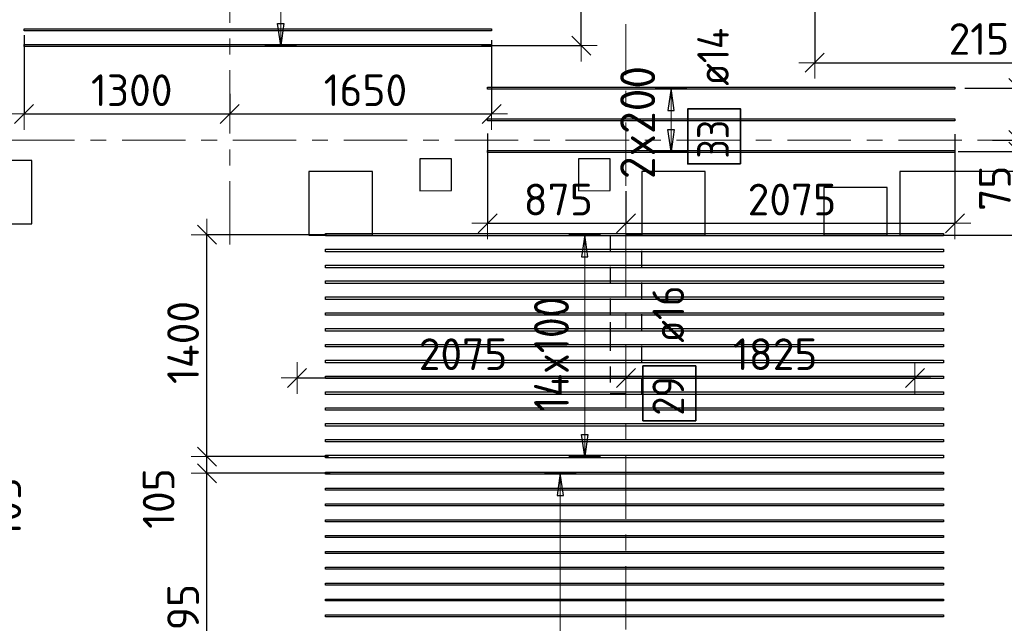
# Model space of a CAD drawing. Header units: metres. Extents: x -38 to 97, y -15 to 21.
# Tile 41 of 89: x 44.32 to 50.54, y 4.35 to 8.16. Entities that reach past the tile are written whole.
import ezdxf

# ---------------------------------------------------------------- set-up
doc = ezdxf.new("R2010")
doc.units = ezdxf.units.M
doc.header["$PDMODE"] = 65
for name, pattern in [('______11', [0.5, 0.4, -0.05, 0, -0.05]), ('______2', [0.0405, 0.03, -0.0105]), ('______5', [1.1, 0.8, -0.1, 0.1, -0.1])]:
    doc.linetypes.add(name, pattern=pattern)
for name, color, linetype, lineweight in [('XR$2$Осевая линия (1)', 7, '______5', 13), ('XR$4$Перекрытие (1)', 7, 'Continuous', 35), ('XR$4$Размерная линия (1)', 7, 'Continuous', 13)]:
    doc.layers.add(name, color=color, linetype=linetype, lineweight=lineweight)
doc.layers.add('XR$4$Арм.стержн.Доп. Арм верхн.зоны Х', color=7, linetype='Continuous', lineweight=35, true_color=0x8c8cff)
doc.layers.add('XR$5$Стена_ бетон несущ.', color=7, linetype='Continuous', lineweight=70, true_color=0xb4b496)
doc.styles.add('ISOCPEUR', font='txt')
doc.dimstyles.new('DIMSTYLE_3', dxfattribs={"dimtxt": 0.2, "dimasz": 0.2, "dimexe": 0, "dimexo": 0, "dimgap": 0.1, "dimtad": 2, "dimdec": 0, "dimlfac": 1000, "dimrnd": 5, "dimzin": 12, "dimdsep": 46, "dimtxsty": 'ISOCPEUR', "dimblk1": 'ALL_ML_STRICH', "dimblk2": 'ALL_ML_STRICH', "dimsah": 1, "dimcen": 0, "dimclrd": 7, "dimclre": 256, "dimclrt": 7, "dimadec": 0, "dimazin": 0, "dimtfac": 1, "dimtdec": 0, "dimtix": 1, "dimtmove": 2, "dimatfit": 3, "dimfxl": 0, "dimtzin": 0, "dimlwd": 0, "dimlwe": -3, "dimarcsym": 0})
doc.dimstyles.new('DIMSTYLE_33', dxfattribs={"dimtxt": 0.2, "dimasz": 0.2, "dimexe": 0, "dimexo": 0, "dimgap": 0.1, "dimtad": 2, "dimdec": 0, "dimlfac": 1000, "dimrnd": 5, "dimzin": 12, "dimdsep": 46, "dimtxsty": 'ISOCPEUR', "dimblk1": 'ALL_ML_STRICH', "dimblk2": 'ALL_ML_STRICH', "dimsah": 1, "dimcen": 0, "dimclrd": 7, "dimclre": 256, "dimclrt": 7, "dimadec": 0, "dimazin": 0, "dimtfac": 1, "dimtdec": 0, "dimtix": 1, "dimtmove": 2, "dimatfit": 3, "dimfxl": 0, "dimtvp": 1.2, "dimtzin": 0, "dimlwd": 0, "dimlwe": -3, "dimarcsym": 0})
doc.dimstyles.new('DIMSTYLE_34', dxfattribs={"dimtxt": 0.2, "dimasz": 0.2, "dimexe": 0, "dimexo": 0, "dimgap": 0.1, "dimtad": 0, "dimdec": 0, "dimlfac": 1000, "dimrnd": 5, "dimzin": 12, "dimdsep": 46, "dimtxsty": 'ISOCPEUR', "dimblk1": 'ALL_ML_STRICH', "dimblk2": 'ALL_ML_STRICH', "dimsah": 1, "dimcen": 0, "dimclrd": 7, "dimclre": 256, "dimclrt": 7, "dimadec": 0, "dimazin": 0, "dimtfac": 1, "dimtdec": 0, "dimtix": 1, "dimtmove": 2, "dimatfit": 3, "dimfxl": 0, "dimtvp": 1.2, "dimtzin": 0, "dimlwd": 0, "dimlwe": -3, "dimarcsym": 0})

# ---------------------------------------------------------------- blocks, each defined once
blk = doc.blocks.new('ALL_ML_STRICH')
at = {"color": 0, "linetype": 'ByBlock', "lineweight": -2}
for p, q in [((0, -0.5), (0, 0.5)), ((-1, 0), (0.5, 0)), ((-0.3, -0.3), (0.3, 0.3))]:
    blk.add_line(p, q, dxfattribs=at)
blk = doc.blocks.new('*D417')
at = {"layer": 'DEFPOINTS', "color": 7, "linetype": 'Continuous', "lineweight": 13, "transparency": 33554687}
for p in [(47.5748, 9), (47.218, 7.9959), (47.8683, 7.9959)]:
    blk.add_point(p, dxfattribs=at)
at = {"layer": 'XR$4$Размерная линия (1)', "color": 9, "linetype": 'Continuous', "lineweight": -2, "true_color": 0xc7c7c7, "transparency": 33554687}
for p, q in [((47.5948, 9), (47.8683, 9)), ((47.238, 7.9959), (47.8683, 7.9959))]:
    blk.add_line(p, q, dxfattribs=at)
at = {"layer": 'XR$4$Размерная линия (1)', "color": 7, "linetype": 'Continuous', "lineweight": -2, "transparency": 33554687}
blk.add_line((47.8683, 7.9959), (47.8683, 9), dxfattribs=at)
at = {"layer": 'XR$4$Размерная линия (1)', "color": 7, "linetype": 'Continuous', "lineweight": 13, "transparency": 33554687, "xscale": 0.2, "yscale": 0.2, "zscale": 0.2}
for p, rotation in [((47.8683, 9), 90), ((47.8683, 7.9959), 270)]:
    blk.add_blockref('ALL_ML_STRICH', p, dxfattribs=dict(at, rotation=rotation))
at = {"layer": 'XR$4$Размерная линия (1)', "color": 7, "linetype": 'Continuous', "lineweight": 13, "transparency": 33554687, "insert": (47.7183, 8.528), "char_height": 0.2, "width": 0.8, "attachment_point": 5, "rotation": 90, "style": 'ISOCPEUR'}
blk.add_mtext('\\A1;{1005}', dxfattribs=at)
blk = doc.blocks.new('*D431')
at = {"layer": 'DEFPOINTS', "color": 7, "linetype": 'Continuous', "lineweight": 13, "transparency": 33554687}
for p in [(44.3523, 8.0816), (45.65, 7.7118), (44.3523, 7.5641)]:
    blk.add_point(p, dxfattribs=at)
at = {"layer": 'XR$4$Размерная линия (1)', "color": 9, "linetype": 'Continuous', "lineweight": -2, "true_color": 0xc7c7c7, "transparency": 33554687}
for p, q in [((44.3523, 8.0616), (44.3523, 7.5641)), ((45.65, 7.6918), (45.65, 7.5641))]:
    blk.add_line(p, q, dxfattribs=at)
at = {"layer": 'XR$4$Размерная линия (1)', "color": 7, "linetype": 'Continuous', "lineweight": -2, "transparency": 33554687}
blk.add_line((44.3523, 7.5641), (45.65, 7.5641), dxfattribs=at)
at = {"layer": 'XR$4$Размерная линия (1)', "color": 7, "linetype": 'Continuous', "lineweight": 13, "transparency": 33554687, "xscale": 0.2, "yscale": 0.2, "zscale": 0.2, "rotation": 180}
blk.add_blockref('ALL_ML_STRICH', (44.3523, 7.5641), dxfattribs=at)
at = {"layer": 'XR$4$Размерная линия (1)', "color": 7, "linetype": 'Continuous', "lineweight": 13, "transparency": 33554687, "xscale": 0.2, "yscale": 0.2, "zscale": 0.2}
blk.add_blockref('ALL_ML_STRICH', (45.65, 7.5641), dxfattribs=at)
at = {"layer": 'XR$4$Размерная линия (1)', "color": 7, "linetype": 'Continuous', "lineweight": 13, "transparency": 33554687, "insert": (45.0312, 7.7141), "char_height": 0.2, "width": 0.8, "attachment_point": 5, "style": 'ISOCPEUR'}
blk.add_mtext('\\A1;{1300}', dxfattribs=at)
blk = doc.blocks.new('*D432')
at = {"layer": 'DEFPOINTS', "color": 7, "linetype": 'Continuous', "lineweight": 13, "transparency": 33554687}
for p in [(47.3023, 8.0491), (45.65, 7.7118), (45.65, 7.5641)]:
    blk.add_point(p, dxfattribs=at)
at = {"layer": 'XR$4$Размерная линия (1)', "color": 9, "linetype": 'Continuous', "lineweight": -2, "true_color": 0xc7c7c7, "transparency": 33554687}
for p, q in [((47.3023, 8.0291), (47.3023, 7.5641)), ((45.65, 7.6918), (45.65, 7.5641))]:
    blk.add_line(p, q, dxfattribs=at)
at = {"layer": 'XR$4$Размерная линия (1)', "color": 7, "linetype": 'Continuous', "lineweight": -2, "transparency": 33554687}
blk.add_line((45.65, 7.5641), (47.3023, 7.5641), dxfattribs=at)
at = {"layer": 'XR$4$Размерная линия (1)', "color": 7, "linetype": 'Continuous', "lineweight": 13, "transparency": 33554687, "xscale": 0.2, "yscale": 0.2, "zscale": 0.2, "rotation": 180}
blk.add_blockref('ALL_ML_STRICH', (45.65, 7.5641), dxfattribs=at)
at = {"layer": 'XR$4$Размерная линия (1)', "color": 7, "linetype": 'Continuous', "lineweight": 13, "transparency": 33554687, "xscale": 0.2, "yscale": 0.2, "zscale": 0.2}
blk.add_blockref('ALL_ML_STRICH', (47.3023, 7.5641), dxfattribs=at)
at = {"layer": 'XR$4$Размерная линия (1)', "color": 7, "linetype": 'Continuous', "lineweight": 13, "transparency": 33554687, "insert": (46.5062, 7.7141), "char_height": 0.2, "width": 0.8, "attachment_point": 5, "style": 'ISOCPEUR'}
blk.add_mtext('\\A1;{1650}', dxfattribs=at)
blk = doc.blocks.new('*D437')
at = {"layer": 'DEFPOINTS', "color": 7, "linetype": 'Continuous', "lineweight": 13, "transparency": 33554687}
for p in [(50.4444, 7.4), (50.2285, 7.3272), (50.6281, 7.3272)]:
    blk.add_point(p, dxfattribs=at)
at = {"layer": 'XR$4$Размерная линия (1)', "color": 9, "linetype": 'Continuous', "lineweight": -2, "true_color": 0xc7c7c7, "transparency": 33554687}
for p, q in [((50.4644, 7.4), (50.6281, 7.4)), ((50.2485, 7.3272), (50.6281, 7.3272))]:
    blk.add_line(p, q, dxfattribs=at)
at = {"layer": 'XR$4$Размерная линия (1)', "color": 7, "linetype": 'Continuous', "lineweight": -2, "transparency": 33554687}
blk.add_line((50.6281, 7.3272), (50.6281, 7.4), dxfattribs=at)
at = {"layer": 'XR$4$Размерная линия (1)', "color": 7, "linetype": 'Continuous', "lineweight": 13, "transparency": 33554687, "xscale": 0.2, "yscale": 0.2, "zscale": 0.2}
for p, rotation in [((50.6281, 7.3272), 270), ((50.6281, 7.4), 90)]:
    blk.add_blockref('ALL_ML_STRICH', p, dxfattribs=dict(at, rotation=rotation))
at = {"layer": 'XR$4$Размерная линия (1)', "color": 7, "linetype": 'Continuous', "lineweight": 13, "transparency": 33554687, "insert": (50.4796, 7.0953), "char_height": 0.2, "width": 0.4, "attachment_point": 5, "rotation": 90, "style": 'ISOCPEUR'}
blk.add_mtext('\\A1;{75}', dxfattribs=at)
blk = doc.blocks.new('*D438')
at = {"layer": 'DEFPOINTS', "color": 7, "linetype": 'Continuous', "lineweight": 13, "transparency": 33554687}
for p in [(50.27, 7.7272), (50.4444, 7.4), (50.6281, 7.4)]:
    blk.add_point(p, dxfattribs=at)
at = {"layer": 'XR$4$Размерная линия (1)', "color": 9, "linetype": 'Continuous', "lineweight": -2, "true_color": 0xc7c7c7, "transparency": 33554687}
for p, q in [((50.29, 7.7272), (50.6281, 7.7272)), ((50.4644, 7.4), (50.6281, 7.4))]:
    blk.add_line(p, q, dxfattribs=at)
at = {"layer": 'XR$4$Размерная линия (1)', "color": 7, "linetype": 'Continuous', "lineweight": -2, "transparency": 33554687}
blk.add_line((50.6281, 7.4), (50.6281, 7.7272), dxfattribs=at)
at = {"layer": 'XR$4$Размерная линия (1)', "color": 7, "linetype": 'Continuous', "lineweight": 13, "transparency": 33554687, "xscale": 0.2, "yscale": 0.2, "zscale": 0.2}
for p, rotation in [((50.6281, 7.7272), 90), ((50.6281, 7.4), 270)]:
    blk.add_blockref('ALL_ML_STRICH', p, dxfattribs=dict(at, rotation=rotation))
at = {"layer": 'XR$4$Размерная линия (1)', "color": 7, "linetype": 'Continuous', "lineweight": 13, "transparency": 33554687, "insert": (50.9983, 7.2372), "char_height": 0.2, "width": 0.6, "attachment_point": 5, "rotation": 90, "style": 'ISOCPEUR'}
blk.add_mtext('\\A1;{325}', dxfattribs=at)
blk = doc.blocks.new('*D439')
at = {"layer": 'DEFPOINTS', "color": 7, "linetype": 'Continuous', "lineweight": 13, "transparency": 33554687}
for p in [(49.3426, 8.3765), (51.5, 8.1753), (49.3426, 7.8875)]:
    blk.add_point(p, dxfattribs=at)
at = {"layer": 'XR$4$Размерная линия (1)', "color": 9, "linetype": 'Continuous', "lineweight": -2, "true_color": 0xc7c7c7, "transparency": 33554687}
for p, q in [((49.3426, 8.3565), (49.3426, 7.8875)), ((51.5, 8.1553), (51.5, 7.8875))]:
    blk.add_line(p, q, dxfattribs=at)
at = {"layer": 'XR$4$Размерная линия (1)', "color": 7, "linetype": 'Continuous', "lineweight": -2, "transparency": 33554687}
blk.add_line((49.3426, 7.8875), (51.5, 7.8875), dxfattribs=at)
at = {"layer": 'XR$4$Размерная линия (1)', "color": 7, "linetype": 'Continuous', "lineweight": 13, "transparency": 33554687, "xscale": 0.2, "yscale": 0.2, "zscale": 0.2, "rotation": 180}
blk.add_blockref('ALL_ML_STRICH', (49.3426, 7.8875), dxfattribs=at)
at = {"layer": 'XR$4$Размерная линия (1)', "color": 7, "linetype": 'Continuous', "lineweight": 13, "transparency": 33554687, "xscale": 0.2, "yscale": 0.2, "zscale": 0.2}
blk.add_blockref('ALL_ML_STRICH', (51.5, 7.8875), dxfattribs=at)
at = {"layer": 'XR$4$Размерная линия (1)', "color": 7, "linetype": 'Continuous', "lineweight": 13, "transparency": 33554687, "insert": (50.4513, 8.0375), "char_height": 0.2, "width": 0.8, "attachment_point": 5, "style": 'ISOCPEUR'}
blk.add_mtext('\\A1;{2155}', dxfattribs=at)
blk = doc.blocks.new('*D457')
at = {"layer": 'DEFPOINTS', "color": 7, "linetype": 'Continuous', "lineweight": 13, "transparency": 33554687}
for p in [(47.2769, 7.4608), (48.15, 7.0974), (47.2769, 6.8742)]:
    blk.add_point(p, dxfattribs=at)
at = {"layer": 'XR$4$Размерная линия (1)', "color": 9, "linetype": 'Continuous', "lineweight": -2, "true_color": 0xc7c7c7, "transparency": 33554687}
for p, q in [((47.2769, 7.4408), (47.2769, 6.8742)), ((48.15, 7.0774), (48.15, 6.8742))]:
    blk.add_line(p, q, dxfattribs=at)
at = {"layer": 'XR$4$Размерная линия (1)', "color": 7, "linetype": 'Continuous', "lineweight": -2, "transparency": 33554687}
blk.add_line((47.2769, 6.8742), (48.15, 6.8742), dxfattribs=at)
at = {"layer": 'XR$4$Размерная линия (1)', "color": 7, "linetype": 'Continuous', "lineweight": 13, "transparency": 33554687, "xscale": 0.2, "yscale": 0.2, "zscale": 0.2, "rotation": 180}
blk.add_blockref('ALL_ML_STRICH', (47.2769, 6.8742), dxfattribs=at)
at = {"layer": 'XR$4$Размерная линия (1)', "color": 7, "linetype": 'Continuous', "lineweight": 13, "transparency": 33554687, "xscale": 0.2, "yscale": 0.2, "zscale": 0.2}
blk.add_blockref('ALL_ML_STRICH', (48.15, 6.8742), dxfattribs=at)
at = {"layer": 'XR$4$Размерная линия (1)', "color": 7, "linetype": 'Continuous', "lineweight": 13, "transparency": 33554687, "insert": (47.7234, 7.0242), "char_height": 0.2, "width": 0.6, "attachment_point": 5, "style": 'ISOCPEUR'}
blk.add_mtext('\\A1;{875}', dxfattribs=at)
blk = doc.blocks.new('*D458')
at = {"layer": 'DEFPOINTS', "color": 7, "linetype": 'Continuous', "lineweight": 13, "transparency": 33554687}
for p in [(50.2269, 7.4562), (48.15, 7.0974), (48.15, 6.8742)]:
    blk.add_point(p, dxfattribs=at)
at = {"layer": 'XR$4$Размерная линия (1)', "color": 9, "linetype": 'Continuous', "lineweight": -2, "true_color": 0xc7c7c7, "transparency": 33554687}
for p, q in [((50.2269, 7.4362), (50.2269, 6.8742)), ((48.15, 7.0774), (48.15, 6.8742))]:
    blk.add_line(p, q, dxfattribs=at)
at = {"layer": 'XR$4$Размерная линия (1)', "color": 7, "linetype": 'Continuous', "lineweight": -2, "transparency": 33554687}
blk.add_line((48.15, 6.8742), (50.2269, 6.8742), dxfattribs=at)
at = {"layer": 'XR$4$Размерная линия (1)', "color": 7, "linetype": 'Continuous', "lineweight": 13, "transparency": 33554687, "xscale": 0.2, "yscale": 0.2, "zscale": 0.2, "rotation": 180}
blk.add_blockref('ALL_ML_STRICH', (48.15, 6.8742), dxfattribs=at)
at = {"layer": 'XR$4$Размерная линия (1)', "color": 7, "linetype": 'Continuous', "lineweight": 13, "transparency": 33554687, "xscale": 0.2, "yscale": 0.2, "zscale": 0.2}
blk.add_blockref('ALL_ML_STRICH', (50.2269, 6.8742), dxfattribs=at)
at = {"layer": 'XR$4$Размерная линия (1)', "color": 7, "linetype": 'Continuous', "lineweight": 13, "transparency": 33554687, "insert": (49.1984, 7.0242), "char_height": 0.2, "width": 0.8, "attachment_point": 5, "style": 'ISOCPEUR'}
blk.add_mtext('\\A1;{2075}', dxfattribs=at)
blk = doc.blocks.new('*D475')
at = {"layer": 'DEFPOINTS', "color": 7, "linetype": 'Continuous', "lineweight": 13, "transparency": 33554687}
for p in [(46.075, 5.8981), (46.075, 5.8981), (48.15, 5.8738)]:
    blk.add_point(p, dxfattribs=at)
at = {"layer": 'XR$4$Размерная линия (1)', "color": 9, "linetype": 'Continuous', "lineweight": -2, "true_color": 0xc7c7c7, "transparency": 33554687}
for p, q in [((46.075, 5.8981), (46.075, 5.8981)), ((48.15, 5.8938), (48.15, 5.8981))]:
    blk.add_line(p, q, dxfattribs=at)
at = {"layer": 'XR$4$Размерная линия (1)', "color": 7, "linetype": 'Continuous', "lineweight": -2, "transparency": 33554687}
blk.add_line((46.075, 5.8981), (48.15, 5.8981), dxfattribs=at)
at = {"layer": 'XR$4$Размерная линия (1)', "color": 7, "linetype": 'Continuous', "lineweight": 13, "transparency": 33554687, "xscale": 0.2, "yscale": 0.2, "zscale": 0.2, "rotation": 180}
blk.add_blockref('ALL_ML_STRICH', (46.075, 5.8981), dxfattribs=at)
at = {"layer": 'XR$4$Размерная линия (1)', "color": 7, "linetype": 'Continuous', "lineweight": 13, "transparency": 33554687, "xscale": 0.2, "yscale": 0.2, "zscale": 0.2}
blk.add_blockref('ALL_ML_STRICH', (48.15, 5.8981), dxfattribs=at)
at = {"layer": 'XR$4$Размерная линия (1)', "color": 7, "linetype": 'Continuous', "lineweight": 13, "transparency": 33554687, "insert": (47.1225, 6.0481), "char_height": 0.2, "width": 0.8, "attachment_point": 5, "style": 'ISOCPEUR'}
blk.add_mtext('\\A1;{2075}', dxfattribs=at)
blk = doc.blocks.new('*D476')
at = {"layer": 'DEFPOINTS', "color": 7, "linetype": 'Continuous', "lineweight": 13, "transparency": 33554687}
for p in [(48.15, 5.8981), (48.15, 5.8738), (49.975, 5.866)]:
    blk.add_point(p, dxfattribs=at)
at = {"layer": 'XR$4$Размерная линия (1)', "color": 9, "linetype": 'Continuous', "lineweight": -2, "true_color": 0xc7c7c7, "transparency": 33554687}
for p, q in [((48.15, 5.8938), (48.15, 5.8981)), ((49.975, 5.886), (49.975, 5.8981))]:
    blk.add_line(p, q, dxfattribs=at)
at = {"layer": 'XR$4$Размерная линия (1)', "color": 7, "linetype": 'Continuous', "lineweight": -2, "transparency": 33554687}
blk.add_line((48.15, 5.8981), (49.975, 5.8981), dxfattribs=at)
at = {"layer": 'XR$4$Размерная линия (1)', "color": 7, "linetype": 'Continuous', "lineweight": 13, "transparency": 33554687, "xscale": 0.2, "yscale": 0.2, "zscale": 0.2, "rotation": 180}
blk.add_blockref('ALL_ML_STRICH', (48.15, 5.8981), dxfattribs=at)
at = {"layer": 'XR$4$Размерная линия (1)', "color": 7, "linetype": 'Continuous', "lineweight": 13, "transparency": 33554687, "xscale": 0.2, "yscale": 0.2, "zscale": 0.2}
blk.add_blockref('ALL_ML_STRICH', (49.975, 5.8981), dxfattribs=at)
at = {"layer": 'XR$4$Размерная линия (1)', "color": 7, "linetype": 'Continuous', "lineweight": 13, "transparency": 33554687, "insert": (49.0925, 6.0481), "char_height": 0.2, "width": 0.8, "attachment_point": 5, "style": 'ISOCPEUR'}
blk.add_mtext('\\A1;{1825}', dxfattribs=at)
blk = doc.blocks.new('*D643')
at = {"layer": 'DEFPOINTS', "color": 7, "linetype": 'Continuous', "lineweight": 13, "transparency": 33554687}
for p in [(43.4268, 5.4022), (43.4326, 5.2972), (43.9706, 5.2972)]:
    blk.add_point(p, dxfattribs=at)
at = {"layer": 'XR$4$Размерная линия (1)', "color": 9, "linetype": 'Continuous', "lineweight": -2, "true_color": 0xc7c7c7, "transparency": 33554687}
for p, q in [((43.4468, 5.4022), (43.9706, 5.4022)), ((43.4526, 5.2972), (43.9706, 5.2972))]:
    blk.add_line(p, q, dxfattribs=at)
at = {"layer": 'XR$4$Размерная линия (1)', "color": 7, "linetype": 'Continuous', "lineweight": -2, "transparency": 33554687}
blk.add_line((43.9706, 5.2972), (43.9706, 5.4022), dxfattribs=at)
at = {"layer": 'XR$4$Размерная линия (1)', "color": 7, "linetype": 'Continuous', "lineweight": 13, "transparency": 33554687, "xscale": 0.2, "yscale": 0.2, "zscale": 0.2}
for p, rotation in [((43.9706, 5.4022), 90), ((43.9706, 5.2972), 270)]:
    blk.add_blockref('ALL_ML_STRICH', p, dxfattribs=dict(at, rotation=rotation))
at = {"layer": 'XR$4$Размерная линия (1)', "color": 7, "linetype": 'Continuous', "lineweight": 13, "transparency": 33554687, "insert": (44.2323, 5.0797), "char_height": 0.2, "width": 0.6, "attachment_point": 5, "rotation": 90, "style": 'ISOCPEUR'}
blk.add_mtext('\\A1;{105}', dxfattribs=at)
blk = doc.blocks.new('*D649')
at = {"layer": 'DEFPOINTS', "color": 7, "linetype": 'Continuous', "lineweight": 13, "transparency": 33554687}
for p in [(46.3044, 5.2972), (45.5056, 3.3), (45.7661, 3.3)]:
    blk.add_point(p, dxfattribs=at)
at = {"layer": 'XR$4$Размерная линия (1)', "color": 9, "linetype": 'Continuous', "lineweight": -2, "true_color": 0xc7c7c7, "transparency": 33554687}
for p, q in [((46.2844, 5.2972), (45.5056, 5.2972)), ((45.7461, 3.3), (45.5056, 3.3))]:
    blk.add_line(p, q, dxfattribs=at)
at = {"layer": 'XR$4$Размерная линия (1)', "color": 7, "linetype": 'Continuous', "lineweight": -2, "transparency": 33554687}
blk.add_line((45.5056, 3.3), (45.5056, 5.2972), dxfattribs=at)
at = {"layer": 'XR$4$Размерная линия (1)', "color": 7, "linetype": 'Continuous', "lineweight": 13, "transparency": 33554687, "xscale": 0.2, "yscale": 0.2, "zscale": 0.2}
for p, rotation in [((45.5056, 5.2972), 90), ((45.5056, 3.3), 270)]:
    blk.add_blockref('ALL_ML_STRICH', p, dxfattribs=dict(at, rotation=rotation))
at = {"layer": 'XR$4$Размерная линия (1)', "color": 7, "linetype": 'Continuous', "lineweight": 13, "transparency": 33554687, "insert": (45.3556, 4.3286), "char_height": 0.2, "width": 0.8, "attachment_point": 5, "rotation": 90, "style": 'ISOCPEUR'}
blk.add_mtext('\\A1;{1995}', dxfattribs=at)
blk = doc.blocks.new('*D650')
at = {"layer": 'DEFPOINTS', "color": 7, "linetype": 'Continuous', "lineweight": 13, "transparency": 33554687}
for p in [(46.2933, 5.4022), (45.5056, 5.2972), (46.3044, 5.2972)]:
    blk.add_point(p, dxfattribs=at)
at = {"layer": 'XR$4$Размерная линия (1)', "color": 9, "linetype": 'Continuous', "lineweight": -2, "true_color": 0xc7c7c7, "transparency": 33554687}
for p, q in [((46.2733, 5.4022), (45.5056, 5.4022)), ((46.2844, 5.2972), (45.5056, 5.2972))]:
    blk.add_line(p, q, dxfattribs=at)
at = {"layer": 'XR$4$Размерная линия (1)', "color": 7, "linetype": 'Continuous', "lineweight": -2, "transparency": 33554687}
blk.add_line((45.5056, 5.2972), (45.5056, 5.4022), dxfattribs=at)
at = {"layer": 'XR$4$Размерная линия (1)', "color": 7, "linetype": 'Continuous', "lineweight": 13, "transparency": 33554687, "xscale": 0.2, "yscale": 0.2, "zscale": 0.2}
for p, rotation in [((45.5056, 5.4022), 90), ((45.5056, 5.2972), 270)]:
    blk.add_blockref('ALL_ML_STRICH', p, dxfattribs=dict(at, rotation=rotation))
at = {"layer": 'XR$4$Размерная линия (1)', "color": 7, "linetype": 'Continuous', "lineweight": 13, "transparency": 33554687, "insert": (45.201, 5.1374), "char_height": 0.2, "width": 0.6, "attachment_point": 5, "rotation": 90, "style": 'ISOCPEUR'}
blk.add_mtext('\\A1;{105}', dxfattribs=at)
blk = doc.blocks.new('*D651')
at = {"layer": 'DEFPOINTS', "color": 7, "linetype": 'Continuous', "lineweight": 13, "transparency": 33554687}
for p in [(46.2805, 6.8022), (45.5056, 5.4022), (46.2933, 5.4022)]:
    blk.add_point(p, dxfattribs=at)
at = {"layer": 'XR$4$Размерная линия (1)', "color": 9, "linetype": 'Continuous', "lineweight": -2, "true_color": 0xc7c7c7, "transparency": 33554687}
for p, q in [((46.2605, 6.8022), (45.5056, 6.8022)), ((46.2733, 5.4022), (45.5056, 5.4022))]:
    blk.add_line(p, q, dxfattribs=at)
at = {"layer": 'XR$4$Размерная линия (1)', "color": 7, "linetype": 'Continuous', "lineweight": -2, "transparency": 33554687}
blk.add_line((45.5056, 5.4022), (45.5056, 6.8022), dxfattribs=at)
at = {"layer": 'XR$4$Размерная линия (1)', "color": 7, "linetype": 'Continuous', "lineweight": 13, "transparency": 33554687, "xscale": 0.2, "yscale": 0.2, "zscale": 0.2}
for p, rotation in [((45.5056, 6.8022), 90), ((45.5056, 5.4022), 270)]:
    blk.add_blockref('ALL_ML_STRICH', p, dxfattribs=dict(at, rotation=rotation))
at = {"layer": 'XR$4$Размерная линия (1)', "color": 7, "linetype": 'Continuous', "lineweight": 13, "transparency": 33554687, "insert": (45.3556, 6.1222), "char_height": 0.2, "width": 0.8, "attachment_point": 5, "rotation": 90, "style": 'ISOCPEUR'}
blk.add_mtext('\\A1;{1400}', dxfattribs=at)

msp = doc.modelspace()

# ---------------------------------------------------------------- linework, layer by layer
at = {"layer": 'XR$2$Осевая линия (1)', "color": 253, "linetype": '______11', "lineweight": 13, "true_color": 0xa0a0a0, "transparency": 33554687}
for p, q in [((45.65, 6.74), (45.65, 19.78)), ((48.15, -3.39), (48.15, 8.13)), ((-2.63, 7.4), (62.6, 7.4))]:
    msp.add_line(p, q, dxfattribs=at)
at = {"layer": 'XR$4$Арм.стержн.Доп. Арм верхн.зоны Х', "color": 7, "linetype": 'Continuous', "lineweight": 13, "transparency": 33554687}
for p, q in [((45.9718, 7.9959), (45.9718, 9.5959)), ((45.9718, 7.9959), (45.9718, 7.9959)), ((48.435, 7.7272), (48.435, 7.7272)), ((48.435, 7.3272), (48.435, 7.7272)), ((48.435, 7.3272), (48.435, 7.3272)), ((47.8906, 6.8022), (47.8906, 6.8022)), ((47.8906, 5.4022), (47.8906, 6.8022)), ((47.8906, 5.4022), (47.8906, 5.4022)), ((47.7361, 5.2972), (47.7361, 5.2972)), ((47.7361, 1.9972), (47.7361, 5.2972))]:
    msp.add_line(p, q, dxfattribs=at)
at = {"layer": 'XR$4$Арм.стержн.Доп. Арм верхн.зоны Х', "color": 7, "linetype": 'Continuous', "lineweight": 25, "transparency": 33554687}
for p, q in [((45.9718, 7.9959), (45.9518, 8.1359)), ((45.9518, 8.1359), (45.9918, 8.1359)), ((45.9918, 8.1359), (45.9718, 7.9959)), ((48.435, 7.7272), (48.415, 7.5872)), ((48.455, 7.5872), (48.435, 7.7272)), ((48.415, 7.5872), (48.455, 7.5872)), ((48.435, 7.3272), (48.415, 7.4672)), ((48.415, 7.4672), (48.455, 7.4672)), ((48.455, 7.4672), (48.435, 7.3272)), ((47.8906, 6.8022), (47.8706, 6.6622)), ((47.9106, 6.6622), (47.8906, 6.8022)), ((47.8706, 6.6622), (47.9106, 6.6622)), ((47.8906, 5.4022), (47.8706, 5.5422)), ((47.8706, 5.5422), (47.9106, 5.5422)), ((47.9106, 5.5422), (47.8906, 5.4022)), ((47.7361, 5.2972), (47.7161, 5.1572)), ((47.7561, 5.1572), (47.7361, 5.2972)), ((47.7161, 5.1572), (47.7561, 5.1572))]:
    msp.add_line(p, q, dxfattribs=at)
at = {"layer": 'XR$4$Арм.стержн.Доп. Арм верхн.зоны Х', "color": 253, "linetype": 'Continuous', "lineweight": -3, "true_color": 0xa0a0a0, "transparency": 33554687}
for p, q in [((45.9718, 7.9959), (45.8718, 7.9959)), ((45.9718, 7.9959), (46.0718, 7.9959)), ((48.435, 7.7272), (48.335, 7.7272)), ((48.435, 7.7272), (48.535, 7.7272)), ((48.435, 7.3272), (48.335, 7.3272)), ((48.435, 7.3272), (48.535, 7.3272)), ((47.8906, 6.8022), (47.7906, 6.8022)), ((47.8906, 6.8022), (47.9906, 6.8022)), ((47.8906, 5.4022), (47.7906, 5.4022)), ((47.8906, 5.4022), (47.9906, 5.4022)), ((47.7361, 5.2972), (47.6361, 5.2972)), ((47.7361, 5.2972), (47.8361, 5.2972))]:
    msp.add_line(p, q, dxfattribs=at)
at = {"layer": 'XR$4$Арм.стержн.Доп. Арм верхн.зоны Х', "color": 34, "linetype": 'Continuous', "lineweight": 25, "transparency": 33554687}
for points in [[(47.3023, 8.0899), (44.3523, 8.0899), (44.3523, 8.1019), (47.3023, 8.1019), (47.3023, 8.0899)], [(47.3023, 7.9899), (44.3523, 7.9899), (44.3523, 8.0019), (47.3023, 8.0019), (47.3023, 7.9899)], [(50.155, 5.2912), (46.255, 5.2912), (46.255, 5.3032), (50.155, 5.3032), (50.155, 5.2912)], [(50.155, 5.1912), (46.255, 5.1912), (46.255, 5.2032), (50.155, 5.2032), (50.155, 5.1912)], [(50.155, 5.0912), (46.255, 5.0912), (46.255, 5.1032), (50.155, 5.1032), (50.155, 5.0912)], [(50.155, 4.9912), (46.255, 4.9912), (46.255, 5.0032), (50.155, 5.0032), (50.155, 4.9912)], [(50.155, 4.8912), (46.255, 4.8912), (46.255, 4.9032), (50.155, 4.9032), (50.155, 4.8912)], [(50.155, 4.7912), (46.255, 4.7912), (46.255, 4.8032), (50.155, 4.8032), (50.155, 4.7912)], [(50.155, 4.6912), (46.255, 4.6912), (46.255, 4.7032), (50.155, 4.7032), (50.155, 4.6912)], [(50.155, 4.5912), (46.255, 4.5912), (46.255, 4.6032), (50.155, 4.6032), (50.155, 4.5912)], [(50.155, 4.4912), (46.255, 4.4912), (46.255, 4.5032), (50.155, 4.5032), (50.155, 4.4912)], [(50.155, 4.3912), (46.255, 4.3912), (46.255, 4.4032), (50.155, 4.4032), (50.155, 4.3912)]]:
    msp.add_lwpolyline(points, dxfattribs=at)
at = {"layer": 'XR$4$Арм.стержн.Доп. Арм верхн.зоны Х', "color": 7, "linetype": 'Continuous', "lineweight": 25, "transparency": 33554687}
for points in [[(50.2269, 7.7202), (47.2769, 7.7202), (47.2769, 7.7342), (50.2269, 7.7342), (50.2269, 7.7202)], [(50.2269, 7.5202), (47.2769, 7.5202), (47.2769, 7.5342), (50.2269, 7.5342), (50.2269, 7.5202)], [(50.2269, 7.3202), (47.2769, 7.3202), (47.2769, 7.3342), (50.2269, 7.3342), (50.2269, 7.3202)], [(50.155, 6.7942), (46.255, 6.7942), (46.255, 6.8102), (50.155, 6.8102), (50.155, 6.7942)], [(50.155, 6.6942), (46.255, 6.6942), (46.255, 6.7102), (50.155, 6.7102), (50.155, 6.6942)], [(50.155, 6.5942), (46.255, 6.5942), (46.255, 6.6102), (50.155, 6.6102), (50.155, 6.5942)], [(50.155, 6.4942), (46.255, 6.4942), (46.255, 6.5102), (50.155, 6.5102), (50.155, 6.4942)], [(50.155, 6.3942), (46.255, 6.3942), (46.255, 6.4102), (50.155, 6.4102), (50.155, 6.3942)], [(50.155, 6.2942), (46.255, 6.2942), (46.255, 6.3102), (50.155, 6.3102), (50.155, 6.2942)], [(50.155, 6.1942), (46.255, 6.1942), (46.255, 6.2102), (50.155, 6.2102), (50.155, 6.1942)], [(50.155, 6.0942), (46.255, 6.0942), (46.255, 6.1102), (50.155, 6.1102), (50.155, 6.0942)], [(50.155, 5.9942), (46.255, 5.9942), (46.255, 6.0102), (50.155, 6.0102), (50.155, 5.9942)], [(50.155, 5.8942), (46.255, 5.8942), (46.255, 5.9102), (50.155, 5.9102), (50.155, 5.8942)], [(50.155, 5.7942), (46.255, 5.7942), (46.255, 5.8102), (50.155, 5.8102), (50.155, 5.7942)], [(50.155, 5.6942), (46.255, 5.6942), (46.255, 5.7102), (50.155, 5.7102), (50.155, 5.6942)], [(50.155, 5.5942), (46.255, 5.5942), (46.255, 5.6102), (50.155, 5.6102), (50.155, 5.5942)], [(50.155, 5.4942), (46.255, 5.4942), (46.255, 5.5102), (50.155, 5.5102), (50.155, 5.4942)], [(50.155, 5.3942), (46.255, 5.3942), (46.255, 5.4102), (50.155, 5.4102), (50.155, 5.3942)]]:
    msp.add_lwpolyline(points, dxfattribs=at)
at = {"layer": 'XR$4$Арм.стержн.Доп. Арм верхн.зоны Х', "color": 7, "linetype": 'Continuous', "lineweight": 35, "transparency": 33554687}
for points in [[(48.8737, 7.2492), (48.8737, 7.5958), (48.5404, 7.5958), (48.5404, 7.2492), (48.8737, 7.2492)], [(48.5912, 5.6278), (48.5912, 5.9744), (48.2578, 5.9744), (48.2578, 5.6278), (48.5912, 5.6278)]]:
    msp.add_lwpolyline(points, dxfattribs=at)
at = {"layer": 'XR$4$Перекрытие (1)', "color": 7, "linetype": 'Continuous', "lineweight": 25, "transparency": 33554687}
for p, q in [((47.0502, 7.2803), (46.8502, 7.2802)), ((46.8502, 7.2802), (46.8502, 7.0802)), ((47.0502, 7.0803), (47.0502, 7.2803)), ((48.0502, 7.2803), (47.8502, 7.2802)), ((47.8502, 7.2802), (47.8502, 7.0802)), ((48.0502, 7.0803), (48.0502, 7.2803)), ((44.4, 7.2702), (43.1, 7.2702)), ((44.4, 6.8702), (44.4, 7.2702)), ((46.15, 7.2002), (46.15, 6.8002)), ((46.55, 7.2002), (46.15, 7.2002)), ((46.55, 6.8002), (46.55, 7.2002)), ((48.25, 7.2002), (48.25, 6.8002)), ((48.65, 7.2002), (48.25, 7.2002)), ((48.65, 6.8002), (48.65, 7.2002)), ((49.88, 7.2002), (49.88, 6.8002)), ((50.8, 7.2002), (49.88, 7.2002)), ((49.4, 7.1002), (49.4, 6.8002)), ((49.8, 7.1002), (49.4, 7.1002)), ((49.8, 6.8002), (49.8, 7.1002)), ((46.8502, 7.0802), (47.0502, 7.0803)), ((47.8502, 7.0802), (48.0502, 7.0803)), ((43.1, 6.8702), (44.4, 6.8702)), ((46.15, 6.8002), (46.55, 6.8002)), ((48.25, 6.8002), (48.65, 6.8002)), ((49.4, 6.8002), (49.8, 6.8002)), ((49.88, 6.8002), (50.8, 6.8002))]:
    msp.add_line(p, q, dxfattribs=at)
at = {"layer": 'XR$5$Стена_ бетон несущ.', "color": 253, "linetype": '______2', "lineweight": -3, "true_color": 0xa0a0a0, "transparency": 33554687}
for p, q in [((48.25, 6.8), (48.05, 6.8)), ((48.05, 6.8), (48.05, 6.6)), ((48.25, 6.6), (48.25, 6.8)), ((48.05, 6.6), (48.05, 6.25)), ((48.25, 5.8), (48.25, 6.6)), ((48.05, 6.25), (48.05, 6.17)), ((48.05, 6.17), (48.05, 5.8)), ((48.05, 5.8), (48.25, 5.8))]:
    msp.add_line(p, q, dxfattribs=at)

# ---------------------------------------------------------------- texts
at = {"layer": 'XR$4$Арм.стержн.Доп. Арм верхн.зоны Х', "color": 7, "linetype": 'Continuous', "lineweight": 25, "transparency": 33554687, "char_height": 0.2, "attachment_point": 7, "rotation": 90, "style": 'ISOCPEUR'}
for s, insert, width in [('\\W0.89; ø14 ', (48.8004, 7.6292), 0.769432), ('\\W0.87;33', (48.8004, 7.2825), 0.367208), ('\\W0.89; ø16 ', (48.5178, 6.0078), 0.749105), ('\\W0.87;29', (48.5178, 5.6611), 0.367208)]:
    msp.add_mtext(s, dxfattribs=dict(at, insert=insert, width=width))
at = {"layer": 'XR$4$Арм.стержн.Доп. Арм верхн.зоны Х', "color": 7, "linetype": 'Continuous', "lineweight": 13, "transparency": 33554687, "char_height": 0.22, "attachment_point": 7, "rotation": 90, "style": 'ISOCPEUR'}
for s, insert, width in [('\\W0.95;2x200', (48.335, 7.1532), 0.873359), ('\\W0.87;14x100', (47.7906, 5.6842), 0.952835)]:
    msp.add_mtext(s, dxfattribs=dict(at, insert=insert, width=width))

# ---------------------------------------------------------------- dimensions: what is measured, and where the dimension line sits
at = {"layer": 'XR$4$Размерная линия (1)', "color": 7, "linetype": 'Continuous', "lineweight": 13, "transparency": 33554687}
for base, p1, p2, dimstyle, picture, middle in [((47.8683, 9), (47.238, 7.9959), (47.5948, 9), 'DIMSTYLE_3', '*D417', (47.7183, 8.528)), ((50.6281, 7.7272), (50.4644, 7.4), (50.29, 7.7272), 'DIMSTYLE_34', '*D438', (50.9983, 7.2372)), ((50.6281, 7.4), (50.2485, 7.3272), (50.4644, 7.4), 'DIMSTYLE_33', '*D437', (50.4796, 7.0953)), ((45.5056, 6.8022), (46.2733, 5.4022), (46.2605, 6.8022), 'DIMSTYLE_3', '*D651', (45.3556, 6.1222)), ((43.9706, 5.4022), (43.4526, 5.2972), (43.4468, 5.4022), 'DIMSTYLE_34', '*D643', (44.2323, 5.0797)), ((45.5056, 5.4022), (46.2844, 5.2972), (46.2733, 5.4022), 'DIMSTYLE_33', '*D650', (45.201, 5.1374)), ((45.5056, 5.2972), (45.7461, 3.3), (46.2844, 5.2972), 'DIMSTYLE_3', '*D649', (45.3556, 4.3286))]:
    dim = msp.add_linear_dim(base=base, p1=p1, p2=p2, angle=90, dimstyle=dimstyle, override={"dimpost": '<>', "dimclrd": 7, "dimclre": 9, "dimclrt": 7, "dimlwd": 0, "dimlwe": 65533}, dxfattribs=at)
    dim.commit()
    dim.dimension.update_dxf_attribs({"geometry": picture, "text_midpoint": middle, "dimtype": 160})
for base, p1, p2, picture, middle in [((51.5, 7.8875), (49.3426, 8.3565), (51.5, 8.1553), '*D439', (50.4513, 8.0375)), ((45.65, 7.5641), (44.3523, 8.0616), (45.65, 7.6918), '*D431', (45.0312, 7.7141)), ((47.3023, 7.5641), (45.65, 7.6918), (47.3023, 8.0291), '*D432', (46.5062, 7.7141)), ((48.15, 6.8742), (47.2769, 7.4408), (48.15, 7.0774), '*D457', (47.7234, 7.0242)), ((50.2269, 6.8742), (48.15, 7.0774), (50.2269, 7.4362), '*D458', (49.1984, 7.0242)), ((48.15, 5.8981), (46.075, 5.8981), (48.15, 5.8938), '*D475', (47.1225, 6.0481)), ((49.975, 5.8981), (48.15, 5.8938), (49.975, 5.886), '*D476', (49.0925, 6.0481))]:
    dim = msp.add_linear_dim(base=base, p1=p1, p2=p2, dimstyle='DIMSTYLE_3', override={"dimpost": '<>', "dimclrd": 7, "dimclre": 9, "dimclrt": 7, "dimlwd": 0, "dimlwe": 65533}, dxfattribs=at)
    dim.commit()
    dim.dimension.update_dxf_attribs({"geometry": picture, "text_midpoint": middle, "dimtype": 160})

doc.saveas('drawing.dxf')
